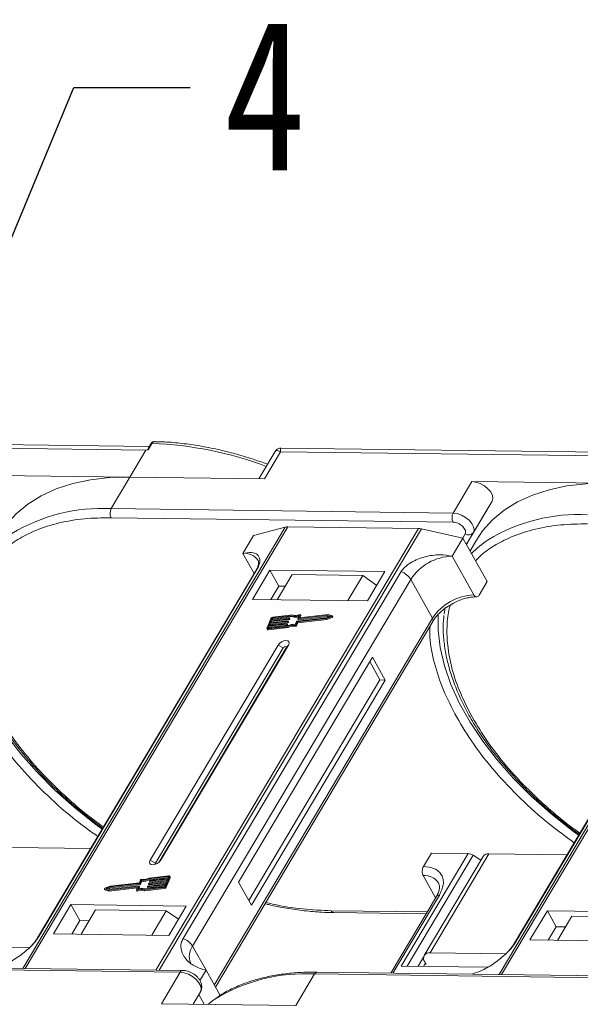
# Model space of a CAD drawing. Header units: millimetres. Extents: x -608 to 1473, y -502 to 956.
# Tile 47 of 52: x 1132 to 1195, y 685 to 796. Entities that reach past the tile are written whole.
import ezdxf

# ---------------------------------------------------------------- set-up
doc = ezdxf.new("R2010")
doc.units = ezdxf.units.MM
doc.styles.get("Standard").update_dxf_attribs({"font": '仿宋_GB2312.ttf', "width": 0.8})
doc.dimstyles.new('ISO-25.1', dxfattribs={"dimtxt": 6, "dimasz": 5, "dimexe": 3.5, "dimexo": 0.625, "dimgap": 1.5, "dimtad": 1, "dimtoh": 1, "dimtxsty": 'Standard', "dimcen": 2.5, "dimadec": 0, "dimazin": 0, "dimtfac": 1, "dimtmove": 0, "dimatfit": 3, "dimfxl": 0, "dimarcsym": 0})

msp = doc.modelspace()

# ---------------------------------------------------------------- linework, layer by layer
at = {"color": 7, "linetype": 'Continuous', "lineweight": 15}
for p, q in [((1107.752, 748.057), (1146.284, 747.562)), ((1146.656, 747.98), (1107.825, 748.48)), ((1146.284, 747.562), (1144.475, 744.519)), ((1146.515, 747.596), (1146.284, 747.562)), ((1146.945, 748.319), (1146.515, 747.596)), ((1146.827, 748.268), (1146.566, 747.829)), ((1160.843, 747.416), (1159.009, 744.332)), ((1200.332, 747.289), (1161.501, 747.789)), ((1159.619, 744.325), (1161.429, 747.367)), ((1161.429, 747.367), (1199.961, 746.871)), ((1144.475, 744.519), (1129.33, 744.714)), ((1142.364, 740.97), (1144.475, 744.519)), ((1144.475, 744.519), (1159.619, 744.325)), ((1183.007, 744.024), (1180.896, 740.475)), ((1198.152, 743.829), (1183.007, 744.024)), ((1180.896, 740.475), (1142.364, 740.97)), ((1185.28, 741.814), (1182.895, 737.801)), ((1183.169, 738.265), (1185.28, 741.814)), ((1142.351, 739.949), (1180.883, 739.453)), ((1161.968, 738.893), (1132.411, 689.199)), ((1132.683, 689.195), (1162.261, 738.926)), ((1176.983, 738.737), (1147.404, 689.006)), ((1147.761, 689.001), (1177.317, 738.695)), ((1158.401, 737.954), (1161.968, 738.893)), ((1162.261, 738.926), (1176.983, 738.737)), ((1177.317, 738.695), (1181.995, 737.65)), ((1157.195, 735.926), (1158.401, 737.954)), ((1180.789, 735.622), (1181.995, 737.65)), ((1182.247, 738.127), (1181.967, 737.656)), ((1181.995, 737.65), (1184.735, 732.761)), ((1182.388, 736.95), (1183.169, 738.265)), ((1182.388, 736.949), (1182.895, 737.801)), ((1182.895, 737.801), (1182.415, 736.901)), ((1183.516, 737.433), (1182.796, 736.222)), ((1215.645, 738.202), (1186.088, 688.508)), ((1186.359, 688.504), (1215.937, 738.235)), ((1157.195, 735.926), (1158.47, 733.651)), ((1183.24, 731.247), (1180.789, 735.622)), ((1134.212, 692.779), (1158.788, 734.101)), ((1158.646, 733.948), (1134.07, 692.626)), ((1175.039, 733.891), (1150.463, 692.57)), ((1151.532, 691.678), (1176.109, 733)), ((1160.238, 734.048), (1158.278, 730.752)), ((1173.215, 733.881), (1160.238, 734.048)), ((1160.238, 734.048), (1161.248, 732.246)), ((1162.769, 733.555), (1161.08, 730.716)), ((1170.732, 733.453), (1162.769, 733.555)), ((1169.043, 730.614), (1170.732, 733.453)), ((1170.732, 733.453), (1172.291, 732.327)), ((1171.255, 730.585), (1173.215, 733.881)), ((1178.56, 728.625), (1176.109, 733)), ((1212.323, 733.257), (1187.746, 691.935)), ((1187.888, 692.088), (1212.465, 733.41)), ((1161.248, 732.246), (1160.343, 730.725)), ((1161.985, 732.237), (1161.248, 732.246)), ((1183.83, 731.24), (1184.735, 732.761)), ((1158.278, 730.752), (1171.255, 730.585)), ((1179.985, 729.851), (1179.898, 729.14)), ((1178.56, 728.625), (1153.983, 687.304)), ((1160.36, 728.599), (1159.924, 727.537)), ((1162.372, 728.573), (1160.362, 728.346)), ((1160.398, 728.434), (1162.408, 728.662)), ((1160.471, 728.611), (1160.398, 728.434)), ((1160.529, 728.508), (1160.471, 728.611)), ((1162.709, 728.907), (1160.544, 728.662)), ((1160.544, 728.662), (1160.602, 728.559)), ((1162.78, 728.999), (1160.581, 728.75)), ((1160.602, 728.559), (1162.767, 728.804)), ((1162.429, 728.47), (1162.372, 728.573)), ((1162.427, 728.643), (1162.409, 728.598)), ((1162.466, 728.496), (1162.409, 728.598)), ((1162.484, 728.552), (1162.427, 728.655)), ((1162.484, 728.54), (1162.427, 728.643)), ((1162.466, 728.496), (1162.484, 728.54)), ((1162.767, 728.804), (1162.709, 728.907)), ((1163.286, 728.297), (1166.627, 728.675)), ((1163.333, 728.218), (1166.613, 728.589)), ((1163.377, 728.581), (1163.517, 728.923)), ((1163.377, 728.569), (1163.434, 728.466)), ((1166.736, 728.94), (1163.395, 728.562)), ((1163.453, 728.46), (1163.395, 728.562)), ((1163.453, 728.46), (1166.793, 728.837)), ((1163.655, 729.002), (1163.524, 728.682)), ((1163.534, 728.664), (1163.524, 728.682)), ((1166.795, 729.031), (1163.542, 728.663)), ((1163.62, 728.672), (1163.713, 728.9)), ((1163.713, 728.924), (1163.655, 729.027)), ((1163.655, 729.002), (1163.713, 728.9)), ((1166.613, 728.589), (1167.22, 728.83)), ((1166.671, 728.486), (1166.613, 728.589)), ((1166.627, 728.675), (1167.073, 728.852)), ((1166.671, 728.486), (1167.277, 728.727)), ((1167.073, 728.852), (1166.736, 728.94)), ((1166.793, 728.837), (1166.736, 728.94)), ((1166.793, 728.837), (1166.94, 728.799)), ((1167.253, 728.911), (1166.795, 729.031)), ((1167.22, 728.83), (1167.277, 728.727)), ((1167.328, 728.796), (1167.27, 728.899)), ((1154.103, 687.09), (1178.591, 728.264)), ((1159.924, 727.463), (1159.981, 727.36)), ((1160.107, 727.727), (1160.035, 727.55)), ((1160.035, 727.55), (1160.056, 727.512)), ((1160.036, 727.424), (1162.235, 727.672)), ((1160.093, 727.321), (1160.036, 727.424)), ((1160.072, 727.512), (1162.236, 727.757)), ((1160.093, 727.321), (1162.292, 727.569)), ((1162.117, 727.954), (1160.107, 727.727)), ((1160.165, 727.624), (1160.107, 727.727)), ((1160.121, 727.518), (1160.165, 727.624)), ((1160.144, 727.815), (1162.154, 728.043)), ((1160.235, 728.036), (1160.144, 727.815)), ((1160.165, 727.624), (1162.175, 727.851)), ((1162.245, 728.264), (1160.235, 728.036)), ((1160.292, 727.933), (1160.235, 728.036)), ((1160.249, 727.827), (1160.292, 727.933)), ((1160.271, 728.125), (1162.281, 728.352)), ((1160.362, 728.346), (1160.271, 728.125)), ((1160.292, 727.933), (1162.302, 728.161)), ((1160.419, 728.243), (1160.362, 728.346)), ((1160.376, 728.137), (1160.419, 728.243)), ((1160.419, 728.243), (1162.429, 728.47)), ((1160.503, 728.446), (1160.529, 728.508)), ((1162.175, 727.851), (1162.117, 727.954)), ((1162.172, 728.024), (1162.154, 727.979)), ((1162.212, 727.876), (1162.154, 727.979)), ((1162.23, 727.933), (1162.172, 728.036)), ((1162.23, 727.921), (1162.172, 728.024)), ((1162.212, 727.876), (1162.23, 727.921)), ((1162.292, 727.569), (1162.235, 727.672)), ((1162.302, 728.161), (1162.245, 728.264)), ((1162.3, 728.333), (1162.281, 728.289)), ((1162.339, 728.186), (1162.281, 728.289)), ((1162.357, 728.243), (1162.3, 728.346)), ((1162.357, 728.23), (1162.3, 728.333)), ((1162.339, 728.186), (1162.357, 728.23)), ((1163.097, 727.827), (1163.154, 727.724)), ((1163.109, 727.93), (1163.249, 728.272)), ((1163.192, 727.876), (1163.333, 728.218)), ((1163.25, 727.773), (1163.192, 727.876)), ((1163.25, 727.773), (1163.391, 728.115)), ((1163.391, 728.115), (1163.333, 728.218)), ((1163.391, 728.115), (1166.671, 728.486)), ((1161.161, 725.606), (1146.747, 701.37)), ((1161.756, 725.292), (1147.341, 701.056)), ((1147.718, 701.12), (1162.092, 725.288)), ((1147.926, 701.355), (1162.341, 725.591)), ((1161.161, 725.606), (1161.756, 725.292)), ((1162.341, 725.591), (1162.092, 725.288)), ((1171.793, 724.243), (1156.714, 698.892)), ((1173.234, 721.669), (1171.793, 724.243)), ((1172.644, 721.677), (1171.491, 723.736)), ((1157.868, 696.833), (1172.644, 721.677)), ((1158.156, 696.318), (1173.234, 721.669)), ((1173.234, 721.669), (1172.644, 721.677)), ((1140.048, 702.678), (1131.253, 702.791)), ((1182.589, 702.13), (1175.051, 689.455)), ((1175.716, 689.446), (1183.146, 701.939)), ((1177.537, 700.663), (1178.442, 702.184)), ((1178.296, 690.946), (1184.93, 702.1)), ((1178.442, 702.184), (1182.589, 702.13)), ((1184.002, 701.367), (1183.146, 701.939)), ((1193.725, 701.987), (1184.93, 702.1)), ((1147.341, 701.056), (1146.747, 701.37)), ((1147.926, 701.355), (1147.773, 701.168)), ((1184.265, 701.809), (1177.631, 690.655)), ((1145.582, 698.744), (1142.241, 698.367)), ((1145.535, 698.823), (1142.255, 698.452)), ((1142.299, 698.264), (1145.639, 698.641)), ((1145.675, 699.166), (1145.535, 698.823)), ((1145.639, 698.641), (1145.582, 698.744)), ((1145.759, 699.111), (1145.619, 698.77)), ((1145.676, 698.667), (1145.619, 698.77)), ((1145.676, 698.667), (1145.817, 699.009)), ((1145.817, 699.009), (1145.759, 699.111)), ((1148.47, 698.607), (1146.46, 698.38)), ((1146.496, 698.468), (1148.506, 698.696)), ((1146.568, 698.708), (1146.587, 698.753)), ((1146.568, 698.696), (1146.626, 698.593)), ((1148.597, 698.917), (1146.587, 698.689)), ((1146.645, 698.586), (1146.587, 698.689)), ((1146.623, 698.778), (1148.633, 699.005)), ((1148.796, 699.53), (1146.631, 699.285)), ((1146.689, 699.182), (1146.631, 699.285)), ((1148.832, 699.618), (1146.633, 699.369)), ((1146.645, 698.586), (1148.55, 698.802)), ((1146.689, 699.182), (1148.804, 699.421)), ((1146.696, 699.018), (1146.714, 699.062)), ((1146.696, 699.006), (1146.753, 698.903)), ((1148.724, 699.226), (1146.714, 698.999)), ((1146.772, 698.896), (1146.714, 698.999)), ((1146.751, 699.087), (1148.76, 699.315)), ((1146.772, 698.896), (1148.677, 699.112)), ((1148.397, 698.43), (1148.47, 698.607)), ((1148.506, 698.696), (1148.597, 698.917)), ((1148.508, 698.443), (1148.944, 699.504)), ((1148.566, 698.34), (1149.002, 699.401)), ((1148.633, 699.005), (1148.724, 699.226)), ((1148.76, 699.315), (1148.833, 699.492)), ((1148.826, 699.475), (1148.796, 699.53)), ((1149.002, 699.476), (1148.944, 699.579)), ((1148.944, 699.504), (1149.002, 699.401)), ((1156.714, 698.892), (1158.156, 696.318)), ((1177.524, 699.641), (1178.918, 697.152)), ((1141.598, 698.142), (1141.655, 698.04)), ((1141.615, 698.13), (1142.073, 698.01)), ((1141.673, 698.028), (1141.615, 698.13)), ((1142.255, 698.452), (1141.648, 698.212)), ((1141.673, 698.028), (1142.131, 697.907)), ((1142.241, 698.367), (1141.795, 698.19)), ((1141.795, 698.19), (1142.132, 698.101)), ((1141.986, 698.14), (1142.299, 698.264)), ((1142.073, 698.01), (1145.325, 698.378)), ((1142.131, 697.907), (1142.073, 698.01)), ((1142.131, 697.907), (1145.306, 698.266)), ((1142.132, 698.101), (1145.473, 698.479)), ((1142.299, 698.264), (1142.241, 698.367)), ((1145.212, 698.014), (1145.27, 697.911)), ((1145.213, 698.039), (1145.344, 698.359)), ((1145.333, 697.905), (1145.275, 698.008)), ((1145.341, 698.351), (1145.325, 698.378)), ((1145.491, 698.46), (1145.351, 698.118)), ((1145.466, 698.155), (1145.549, 698.357)), ((1145.549, 698.37), (1145.491, 698.473)), ((1145.491, 698.46), (1145.549, 698.357)), ((1146.088, 698.043), (1148.287, 698.291)), ((1146.088, 698.043), (1146.146, 697.94)), ((1146.146, 697.94), (1148.345, 698.188)), ((1146.159, 698.135), (1148.323, 698.38)), ((1146.441, 698.399), (1146.459, 698.443)), ((1146.441, 698.386), (1146.499, 698.284)), ((1146.517, 698.277), (1146.46, 698.38)), ((1146.517, 698.277), (1148.423, 698.492)), ((1148.287, 698.291), (1148.345, 698.188)), ((1148.566, 698.34), (1148.508, 698.443)), ((1137.833, 696.376), (1135.873, 693.081)), ((1150.809, 696.209), (1137.833, 696.376)), ((1138.842, 694.575), (1137.833, 696.376)), ((1179.006, 697.301), (1173.87, 688.665)), ((1174.114, 688.662), (1179.339, 697.446)), ((1140.598, 695.779), (1138.969, 693.041)), ((1140.598, 695.779), (1148.561, 695.676)), ((1146.932, 692.938), (1148.561, 695.676)), ((1148.561, 695.676), (1149.929, 694.729)), ((1148.849, 692.914), (1150.809, 696.209)), ((1177.963, 695.547), (1167.149, 695.686)), ((1167.441, 695.471), (1177.838, 695.337)), ((1191.509, 695.685), (1189.549, 692.39)), ((1204.486, 695.518), (1191.509, 695.685)), ((1192.519, 693.884), (1191.509, 695.685)), ((1138.842, 694.575), (1137.937, 693.054)), ((1139.874, 694.562), (1138.842, 694.575)), ((1194.274, 695.088), (1192.646, 692.35)), ((1194.274, 695.088), (1202.237, 694.985)), ((1135.873, 693.081), (1148.849, 692.914)), ((1192.519, 693.884), (1191.614, 692.363)), ((1193.551, 693.871), (1192.519, 693.884)), ((1189.549, 692.39), (1202.526, 692.223)), ((1133.147, 691.527), (1124.619, 691.637)), ((1151.532, 691.678), (1153.046, 688.977)), ((1186.823, 690.836), (1178.296, 690.946)), ((1177.565, 690.467), (1176.949, 689.431)), ((1177.765, 689.803), (1177.539, 689.423)), ((1177.693, 689.932), (1177.837, 689.674)), ((1111.605, 689.255), (1150.137, 688.759)), ((1150.435, 688.967), (1111.903, 689.463)), ((1150.137, 688.759), (1148.027, 685.21)), ((1153.046, 688.977), (1152.361, 687.825)), ((1153.046, 688.977), (1154.634, 686.142)), ((1204.112, 688.276), (1165.58, 688.772)), ((1175.051, 689.455), (1184.764, 689.33)), ((1177.837, 689.674), (1177.69, 689.676)), ((1163.171, 685.015), (1165.282, 688.564)), ((1165.282, 688.564), (1203.814, 688.068)), ((1183.103, 688.546), (1183.129, 688.59)), ((1152.411, 686.549), (1151.587, 685.164)), ((1151.587, 685.164), (1152.411, 686.549)), ((1152.232, 686.249), (1152.849, 685.148)), ((1148.027, 685.21), (1163.171, 685.015))]:
    msp.add_line(p, q, dxfattribs=at)
at = {"color": 7, "linetype": 'Continuous', "lineweight": 15, "flags": 128}
for points in [[(1144.475, 744.519), (1142.199, 744.458), (1140.045, 744.215), (1138.027, 743.792), (1136.164, 743.193), (1134.47, 742.422), (1132.959, 741.485), (1131.643, 740.391), (1130.532, 739.147), (1129.84, 738.124)], [(1185.28, 741.814), (1185.368, 742.114), (1185.315, 742.467), (1185.125, 742.844), (1184.814, 743.212), (1184.41, 743.538), (1183.948, 743.796), (1183.466, 743.963), (1183.007, 744.024)], [(1198.152, 743.829), (1195.876, 743.767), (1193.721, 743.524), (1191.704, 743.101), (1189.841, 742.502), (1188.147, 741.731), (1186.636, 740.794), (1185.319, 739.7), (1184.209, 738.456), (1183.516, 737.433)], [(1183.169, 738.265), (1183.257, 738.565), (1183.204, 738.918), (1183.014, 739.295), (1182.704, 739.663), (1182.3, 739.989), (1181.837, 740.247), (1181.355, 740.414), (1180.896, 740.475)], [(1158.646, 733.948), (1158.705, 734.027), (1158.788, 734.101)], [(1141.356, 704.877), (1140.489, 705.516), (1138.179, 707.351), (1136.013, 709.28), (1134.009, 711.287), (1132.185, 713.353), (1130.556, 715.462), (1129.136, 717.595), (1127.938, 719.734), (1126.97, 721.862), (1126.242, 723.959), (1125.761, 726.008), (1125.529, 727.992), (1125.543, 729.826)], [(1162.408, 728.662), (1162.413, 728.662), (1162.418, 728.661), (1162.422, 728.66), (1162.425, 728.657), (1162.427, 728.654), (1162.428, 728.651), (1162.428, 728.647), (1162.427, 728.643)], [(1163.395, 728.562), (1163.39, 728.562), (1163.385, 728.563), (1163.381, 728.564), (1163.378, 728.567), (1163.376, 728.57), (1163.375, 728.573), (1163.375, 728.577), (1163.377, 728.581)], [(1163.524, 728.682), (1163.523, 728.678), (1163.522, 728.674), (1163.523, 728.671), (1163.526, 728.668), (1163.529, 728.665), (1163.533, 728.664), (1163.537, 728.663), (1163.542, 728.663)], [(1163.592, 729.033), (1163.607, 729.038), (1163.621, 729.041), (1163.634, 729.04), (1163.645, 729.037), (1163.653, 729.031), (1163.657, 729.023), (1163.658, 729.013), (1163.655, 729.002)], [(1167.253, 728.911), (1167.264, 728.906), (1167.271, 728.898), (1167.273, 728.887), (1167.27, 728.874), (1167.262, 728.861), (1167.251, 728.849), (1167.236, 728.838), (1167.22, 728.83)], [(1167.277, 728.727), (1167.294, 728.735), (1167.308, 728.746), (1167.32, 728.758), (1167.328, 728.771), (1167.331, 728.784), (1167.328, 728.795), (1167.328, 728.796)], [(1195.033, 704.187), (1194.165, 704.825), (1191.855, 706.66), (1189.689, 708.589), (1187.686, 710.596), (1185.862, 712.662), (1184.233, 714.771), (1182.813, 716.904), (1181.614, 719.043), (1180.647, 721.171), (1179.919, 723.268), (1179.437, 725.317), (1179.205, 727.301), (1179.22, 729.135)], [(1160.036, 727.424), (1160.004, 727.422), (1159.976, 727.426), (1159.952, 727.435), (1159.934, 727.449), (1159.922, 727.467), (1159.916, 727.488), (1159.916, 727.512), (1159.924, 727.537)], [(1160.035, 727.55), (1160.032, 727.541), (1160.032, 727.533), (1160.034, 727.526), (1160.038, 727.52), (1160.044, 727.516), (1160.052, 727.513), (1160.061, 727.512), (1160.072, 727.512)], [(1162.154, 728.043), (1162.159, 728.043), (1162.164, 728.042), (1162.168, 728.041), (1162.171, 728.038), (1162.173, 728.035), (1162.174, 728.032), (1162.174, 728.028), (1162.172, 728.024)], [(1162.281, 728.352), (1162.286, 728.352), (1162.291, 728.352), (1162.295, 728.35), (1162.298, 728.348), (1162.3, 728.345), (1162.301, 728.341), (1162.301, 728.337), (1162.3, 728.333)], [(1162.341, 725.591), (1162.412, 725.786), (1162.382, 725.952), (1162.256, 726.064), (1162.053, 726.106), (1161.804, 726.07), (1161.547, 725.962), (1161.322, 725.8), (1161.161, 725.606)], [(1162.092, 725.288), (1162.112, 725.343), (1162.104, 725.39), (1162.068, 725.422), (1162.01, 725.434), (1161.939, 725.424), (1161.866, 725.393), (1161.802, 725.347), (1161.756, 725.292)], [(1146.747, 701.37), (1146.676, 701.176), (1146.706, 701.01), (1146.832, 700.897), (1147.035, 700.856), (1147.284, 700.891), (1147.54, 700.999), (1147.766, 701.162), (1147.926, 701.355)], [(1147.341, 701.056), (1147.321, 701.001), (1147.33, 700.953), (1147.366, 700.921), (1147.37, 700.92)], [(1146.587, 698.689), (1146.582, 698.689), (1146.577, 698.69), (1146.573, 698.691), (1146.57, 698.694), (1146.568, 698.697), (1146.567, 698.7), (1146.567, 698.704), (1146.568, 698.708)], [(1146.714, 698.999), (1146.709, 698.999), (1146.704, 698.999), (1146.7, 699.001), (1146.697, 699.003), (1146.695, 699.006), (1146.694, 699.01), (1146.694, 699.014), (1146.696, 699.018)], [(1148.833, 699.492), (1148.836, 699.5), (1148.836, 699.508), (1148.834, 699.515), (1148.83, 699.521), (1148.824, 699.526), (1148.816, 699.529), (1148.806, 699.53), (1148.796, 699.53)], [(1148.832, 699.618), (1148.864, 699.619), (1148.892, 699.615), (1148.915, 699.606), (1148.934, 699.592), (1148.946, 699.575), (1148.952, 699.554), (1148.952, 699.53), (1148.944, 699.504)], [(1141.615, 698.13), (1141.604, 698.136), (1141.597, 698.144), (1141.595, 698.155), (1141.598, 698.167), (1141.605, 698.18), (1141.617, 698.193), (1141.632, 698.204), (1141.648, 698.212)], [(1141.655, 698.04), (1141.662, 698.033), (1141.673, 698.028)], [(1145.275, 698.008), (1145.261, 698.003), (1145.247, 698.001), (1145.234, 698.001), (1145.223, 698.005), (1145.215, 698.01), (1145.211, 698.019), (1145.21, 698.028), (1145.213, 698.039)], [(1145.27, 697.911), (1145.273, 697.908), (1145.281, 697.902), (1145.291, 697.898), (1145.304, 697.898), (1145.318, 697.9), (1145.333, 697.905)], [(1145.344, 698.359), (1145.345, 698.363), (1145.345, 698.367), (1145.344, 698.371), (1145.342, 698.374), (1145.339, 698.376), (1145.335, 698.378), (1145.331, 698.378), (1145.325, 698.378)], [(1145.473, 698.479), (1145.478, 698.479), (1145.483, 698.479), (1145.487, 698.477), (1145.49, 698.475), (1145.492, 698.472), (1145.493, 698.468), (1145.493, 698.464), (1145.491, 698.46)], [(1146.46, 698.38), (1146.455, 698.38), (1146.45, 698.38), (1146.446, 698.382), (1146.443, 698.384), (1146.441, 698.387), (1146.44, 698.391), (1146.44, 698.395), (1146.441, 698.399)], [(1167.441, 695.471), (1167.441, 695.471), (1167.433, 695.471)], [(1134.068, 692.623), (1134.128, 692.705), (1134.212, 692.779)], [(1187.745, 691.932), (1187.805, 692.014), (1187.888, 692.088)], [(1150.137, 688.759), (1150.597, 688.698), (1151.078, 688.532), (1151.541, 688.274), (1151.945, 687.947), (1152.255, 687.58), (1152.445, 687.203), (1152.499, 686.849), (1152.411, 686.549)], [(1165.58, 688.772), (1165.58, 688.772), (1165.588, 688.772)], [(1153.256, 685.143), (1153.766, 685.53), (1154.037, 685.719)]]:
    msp.add_lwpolyline(points, dxfattribs=at)
at = {"color": 7, "linetype": 'Continuous', "lineweight": 15}
for centre, radius, start, end in [((1146.929, 748.194), 0.126, 82.49156, 144.10364), ((1145.418, 707.376), 40.971, 69.39348, 87.86352), ((1141.307, 721.482), 19.517, 86.89523, 121.269), ((1143.343, 740.447), 1.11, 151.86538, 206.65442), ((1181.875, 739.951), 1.11, 151.86538, 206.65442), ((1194.984, 720.791), 19.517, 86.89523, 121.269), ((1162.236, 737.828), 1.098, 88.72031, 104.14409), ((1176.951, 737.099), 1.638, 77.08998, 88.8989), ((1182.638, 738.667), 0.666, 234.0762, 322.90297), ((1191.486, 727.545), 11.94, 123.74678, 135.50714), ((1157.402, 734.12), 1.817, 33.1952, 96.53301), ((1180.979, 729.795), 5.83, 91.86957, 146.65022), ((1174.23, 731.832), 2.213, 31.86898, 68.55124), ((1183.43, 725.42), 5.83, 91.86957, 146.65022), ((1160.614, 728.465), 0.287, 96.59253, 152.29321), ((1160.555, 728.567), 0.0955, 96.59253, 152.29321), ((1160.613, 728.464), 0.0955, 96.59253, 152.29321), ((1162.366, 728.621), 0.0478, 276.59253, 332.29321), ((1162.472, 728.546), 0.0138, 333.02121, 26.65141), ((1163.093, 729.875), 1.042, 248.35959, 294.01857), ((1163.14, 729.722), 0.991, 247.84687, 288.77105), ((1163.15, 729.866), 0.943, 246.89164, 297.97103), ((1163.688, 728.912), 0.0276, 333.09852, 26.5741), ((1178.282, 728.419), 0.346, 333.31625, 36.51573), ((1162.112, 728.002), 0.0478, 276.59253, 332.29321), ((1162.169, 727.899), 0.0478, 276.59253, 332.29321), ((1162.218, 727.927), 0.0138, 333.02121, 26.65141), ((1162.857, 726.685), 1.167, 78.13867, 122.23452), ((1162.926, 726.567), 1.375, 82.36132, 120.10827), ((1162.239, 728.311), 0.0478, 276.59253, 332.29321), ((1162.915, 726.583), 1.167, 78.13867, 122.23452), ((1162.297, 728.208), 0.0478, 276.59253, 332.29321), ((1162.345, 728.236), 0.0138, 333.02121, 26.65141), ((1162.424, 728.518), 0.0478, 276.59253, 332.29321), ((1163.112, 727.916), 0.0903, 260.49805, 333.59787), ((1163.169, 727.813), 0.0903, 260.49805, 333.59787), ((1163.292, 728.25), 0.0478, 96.59253, 152.29321), ((1163.449, 728.477), 0.0183, 217.91724, 283.38081), ((1160.068, 727.427), 0.11, 217.91724, 283.38081), ((1182.534, 701.062), 1.07, 55.09609, 87.03844), ((1184.85, 701.378), 0.727, 83.64232, 143.56702), ((1145.576, 698.792), 0.0478, 276.59253, 332.29321), ((1145.634, 698.689), 0.0478, 276.59253, 332.29321), ((1145.756, 699.125), 0.0903, 80.49805, 153.59787), ((1145.942, 700.474), 1.375, 262.36132, 300.10827), ((1146.011, 700.356), 1.167, 258.13867, 302.23452), ((1145.999, 700.371), 1.375, 262.36132, 300.10827), ((1146.629, 698.73), 0.0478, 96.59253, 152.29321), ((1146.64, 698.604), 0.0183, 217.91724, 283.38081), ((1146.756, 699.04), 0.0478, 96.59253, 152.29321), ((1146.768, 698.914), 0.0183, 217.91724, 283.38081), ((1148.928, 699.439), 0.0826, 333.02121, 26.65141), ((1177.686, 697.738), 1.91, 35.13686, 94.86934), ((1145.718, 697.175), 0.943, 66.89164, 117.97103), ((1145.775, 697.072), 0.943, 66.89164, 117.97103), ((1145.775, 697.167), 1.042, 68.35959, 114.01857), ((1145.537, 698.363), 0.0138, 333.02121, 26.65141), ((1146.502, 698.421), 0.0478, 96.59253, 152.29321), ((1146.513, 698.295), 0.0183, 217.91724, 283.38081), ((1148.254, 698.576), 0.287, 276.59253, 332.29321), ((1148.312, 698.475), 0.0955, 276.59253, 332.29321), ((1148.312, 698.473), 0.287, 276.59253, 332.29321), ((1179.299, 697.085), 0.363, 83.64232, 143.56702), ((1167.485, 695.834), 0.367, 203.79329, 261.81678), ((1149.653, 690.51), 2.213, 31.86898, 68.55124), ((1153.07, 690.547), 1.909, 143.64522, 203.44279), ((1178.187, 690.324), 0.631, 80.05661, 218.47393), ((1150.455, 688.621), 0.346, 93.05406, 156.53827), ((1165.611, 688.41), 0.363, 94.95278, 154.87747), ((1164.221, 669.114), 19.479, 86.87659, 121.52214)]:
    msp.add_arc(centre, radius, start, end, dxfattribs=at)
for points, knots in [([(1147.244, 748.526), (1147.204, 748.524), (1147.124, 748.518), (1147.009, 748.464), (1146.905, 748.382), (1146.853, 748.305), (1146.827, 748.268)], [0, 0, 0, 0, 0.2548583, 0.5090725, 0.7587441, 1, 1, 1, 1]), ([(1147.252, 748.523), (1147.235, 748.524), (1147.167, 748.528), (1147.055, 748.471), (1146.98, 748.367), (1146.945, 748.319)], [0, 0, 0, 0, 0.15305427, 0.60706801, 1, 1, 1, 1]), ([(1159.986, 745.975), (1159.444, 746.168), (1158.239, 746.596), (1156.36, 747.15), (1154.351, 747.651), (1152.337, 748.049), (1150.339, 748.331), (1148.635, 748.49), (1147.626, 748.506), (1147.252, 748.511)], [0, 0, 0, 0, 0.1236943, 0.2753419, 0.4300298, 0.5869732, 0.7456114, 0.9055474, 1, 1, 1, 1]), ([(1146.515, 747.596), (1146.514, 747.596), (1146.512, 747.596), (1146.51, 747.597), (1146.506, 747.601), (1146.503, 747.621), (1146.516, 747.706), (1146.525, 747.79), (1146.566, 747.828), (1146.567, 747.829)], [0, 0, 0, 0, 0.0072141, 0.0144122, 0.0268014, 0.0656035, 0.2484008, 0.9798767, 1, 1, 1, 1]), ([(1161.498, 747.789), (1161.443, 747.786), (1161.326, 747.78), (1161.145, 747.714), (1160.969, 747.596), (1160.884, 747.474), (1160.841, 747.413)], [0, 0, 0, 0, 0.2124417, 0.4552729, 0.7219822, 1, 1, 1, 1]), ([(1161.429, 747.367), (1161.327, 747.417), (1161.125, 747.519), (1160.93, 747.533), (1160.88, 747.44), (1160.86, 747.405)], [0, 0, 0, 0, 0.3848786, 0.7667224, 1, 1, 1, 1]), ([(1161.5, 747.781), (1161.497, 747.783), (1161.451, 747.821), (1161.411, 747.691), (1161.423, 747.475), (1161.429, 747.367)], [0, 0, 0, 0, 0.0382084, 0.5167755, 1, 1, 1, 1]), ([(1129.745, 735.795), (1129.987, 736.042), (1130.659, 736.729), (1132.042, 737.647), (1134.015, 738.636), (1136.439, 739.401), (1139.279, 739.893), (1141.337, 739.93), (1142.351, 739.949)], [0, 0, 0, 0, 0.0892615, 0.2481902, 0.4071382, 0.6104349, 0.8081913, 1, 1, 1, 1]), ([(1180.883, 739.453), (1180.971, 739.446), (1181.152, 739.431), (1181.45, 739.325), (1181.733, 739.168), (1181.976, 738.97), (1182.165, 738.748), (1182.281, 738.517), (1182.318, 738.298), (1182.27, 738.183), (1182.247, 738.127)], [0, 0, 0, 0, 0.1222496, 0.25, 0.3777504, 0.5, 0.6222496, 0.75, 0.8777504, 1, 1, 1, 1]), ([(1183.422, 735.104), (1183.664, 735.351), (1184.336, 736.039), (1185.719, 736.956), (1187.692, 737.946), (1190.116, 738.71), (1192.956, 739.202), (1195.014, 739.239), (1196.027, 739.258)], [0, 0, 0, 0, 0.0892615, 0.2481902, 0.4071382, 0.6104349, 0.8081913, 1, 1, 1, 1]), ([(1158.788, 734.101), (1158.874, 734.267), (1159.094, 734.697), (1159.138, 735.317), (1158.869, 735.843), (1158.212, 736.109), (1157.536, 735.987), (1157.195, 735.926)], [0, 0, 0, 0, 0.1113353, 0.2864972, 0.5212892, 0.7585824, 1, 1, 1, 1]), ([(1180.789, 735.622), (1180.336, 735.691), (1179.352, 735.84), (1177.711, 735.605), (1176.34, 735.059), (1175.441, 734.44), (1175.156, 734.05), (1175.039, 733.891)], [0, 0, 0, 0, 0.2224809, 0.4830815, 0.7397704, 0.893878, 1, 1, 1, 1]), ([(1158.921, 735.117), (1158.921, 735.117), (1158.952, 735.079), (1158.966, 735.009), (1158.976, 734.766), (1158.884, 734.427), (1158.77, 734.138), (1158.654, 733.966), (1158.641, 733.946)], [0, 0, 0, 0, 0.005744, 0.3066112, 0.5316672, 0.7534528, 0.9717968, 1, 1, 1, 1]), ([(1180.736, 730.229), (1181.016, 730.373), (1181.408, 730.574), (1181.998, 730.786), (1182.485, 730.922), (1183.034, 731.019), (1183.365, 731.027), (1183.533, 731.031)], [0, 0, 0, 0, 0.2940988, 0.4127028, 0.6057911, 0.8002931, 1, 1, 1, 1]), ([(1183.83, 731.24), (1183.793, 731.188), (1183.719, 731.086), (1183.579, 731.023), (1183.437, 731.038), (1183.32, 731.122), (1183.263, 731.212), (1183.24, 731.247)], [0, 0, 0, 0, 0.2146939, 0.4293877, 0.6440816, 0.8587754, 1, 1, 1, 1]), ([(1178.602, 728.265), (1178.665, 728.369), (1178.824, 728.635), (1179.168, 729.033), (1179.581, 729.427), (1180.079, 729.831), (1180.485, 730.077), (1180.736, 730.229)], [0, 0, 0, 0, 0.1493233, 0.3808463, 0.5554248, 0.7249772, 1, 1, 1, 1]), ([(1183.063, 717.453), (1182.595, 718.352), (1181.645, 720.179), (1180.721, 722.909), (1180.234, 725.405), (1180.166, 727.609), (1180.286, 729.131), (1180.524, 729.927), (1180.586, 730.133)], [0, 0, 0, 0, 0.1985244, 0.4032054, 0.6136471, 0.7781478, 0.9426684, 1, 1, 1, 1]), ([(1126.175, 729.628), (1126.141, 729.242), (1126.06, 728.322), (1126.15, 726.799), (1126.408, 725.084), (1126.854, 723.328), (1127.475, 721.547), (1128.269, 719.751), (1129.227, 717.952), (1130.343, 716.161), (1131.606, 714.389), (1133.007, 712.65), (1134.53, 710.957), (1136.157, 709.327), (1137.849, 707.786), (1139.554, 706.38), (1140.746, 705.457), (1141.366, 705.019), (1141.418, 704.982)], [0, 0, 0, 0, 0.0503207, 0.1196233, 0.1889785, 0.2583344, 0.327647, 0.3968804, 0.4659963, 0.5349555, 0.6037094, 0.6721769, 0.7402153, 0.8075512, 0.8735932, 0.9367934, 0.9945952, 1, 1, 1, 1]), ([(1179.852, 728.937), (1179.818, 728.551), (1179.737, 727.631), (1179.826, 726.109), (1180.085, 724.393), (1180.531, 722.638), (1181.152, 720.857), (1181.946, 719.061), (1182.904, 717.261), (1184.02, 715.47), (1185.283, 713.698), (1186.684, 711.959), (1188.207, 710.266), (1189.833, 708.636), (1191.526, 707.096), (1193.231, 705.689), (1194.423, 704.766), (1195.042, 704.328), (1195.095, 704.291)], [0, 0, 0, 0, 0.0503207, 0.1196233, 0.1889785, 0.2583344, 0.327647, 0.3968804, 0.4659963, 0.5349555, 0.6037094, 0.6721769, 0.7402153, 0.8075512, 0.8735932, 0.9367934, 0.9945952, 1, 1, 1, 1]), ([(1178.29, 727.757), (1178.277, 727.344), (1178.235, 726.013), (1178.728, 723.584), (1179.696, 720.555), (1180.763, 718.499), (1181.293, 717.476)], [0, 0, 0, 0, 0.1310472, 0.4233942, 0.7132597, 1, 1, 1, 1]), ([(1127.617, 718.167), (1128.229, 717.15), (1129.471, 715.091), (1131.909, 712.011), (1134.774, 708.987), (1137.77, 706.284), (1139.915, 704.719), (1140.855, 704.034)], [0, 0, 0, 0, 0.2020288, 0.4094923, 0.620744, 0.833942, 1, 1, 1, 1]), ([(1141.499, 705.117), (1141.098, 705.402), (1139.85, 706.289), (1137.908, 707.915), (1135.491, 710.15), (1133.168, 712.669), (1131.024, 715.416), (1129.927, 717.244), (1129.386, 718.144)], [0, 0, 0, 0, 0.0762888, 0.2374813, 0.3986934, 0.6048858, 0.8054592, 1, 1, 1, 1]), ([(1181.293, 717.476), (1181.906, 716.46), (1183.148, 714.4), (1185.586, 711.32), (1188.451, 708.296), (1191.446, 705.593), (1193.592, 704.028), (1194.532, 703.344)], [0, 0, 0, 0, 0.2020288, 0.4094923, 0.620744, 0.833942, 1, 1, 1, 1]), ([(1195.176, 704.426), (1194.775, 704.711), (1193.527, 705.598), (1191.585, 707.224), (1189.168, 709.46), (1186.845, 711.979), (1184.701, 714.725), (1183.603, 716.553), (1183.063, 717.453)], [0, 0, 0, 0, 0.07628879, 0.23748132, 0.3986934, 0.60488581, 0.80545919, 1, 1, 1, 1]), ([(1177.537, 700.663), (1177.506, 700.6), (1177.445, 700.474), (1177.404, 700.234), (1177.409, 699.989), (1177.454, 699.783), (1177.504, 699.681), (1177.524, 699.641)], [0, 0, 0, 0, 0.2146939, 0.4293877, 0.6440816, 0.8587754, 1, 1, 1, 1]), ([(1179.339, 697.446), (1179.527, 697.846), (1179.816, 698.46), (1179.795, 699.203), (1179.621, 699.717), (1179.274, 700.134), (1178.65, 700.54), (1177.976, 700.614), (1177.537, 700.663)], [0, 0, 0, 0, 0.2394568, 0.3683607, 0.5, 0.6316393, 0.7605432, 1, 1, 1, 1]), ([(1179.235, 698.826), (1179.272, 698.761), (1179.354, 698.619), (1179.373, 698.306), (1179.292, 697.9), (1179.162, 697.554), (1179.027, 697.348), (1178.996, 697.3)], [0, 0, 0, 0, 0.2095376, 0.4618511, 0.6987076, 0.9302296, 1, 1, 1, 1]), ([(1159.685, 696.476), (1159.827, 696.44), (1160.649, 696.232), (1162.137, 695.958), (1164.137, 695.668), (1165.912, 695.506), (1166.99, 695.49), (1167.434, 695.484)], [0, 0, 0, 0, 0.052717, 0.3057305, 0.561476, 0.8193138, 1, 1, 1, 1]), ([(1167.149, 695.686), (1166.099, 695.736), (1163.967, 695.838), (1161.469, 696.197), (1160.039, 696.57), (1159.781, 696.638)], [0, 0, 0, 0, 0.4429824, 0.8997024, 1, 1, 1, 1]), ([(1129.452, 689.28), (1129.801, 689.397), (1130.56, 689.649), (1131.886, 690.446), (1133.038, 691.384), (1133.825, 692.202), (1134.1, 692.612), (1134.212, 692.779)], [0, 0, 0, 0, 0.2224809, 0.4830815, 0.7397704, 0.893878, 1, 1, 1, 1]), ([(1134.064, 692.625), (1133.985, 692.497), (1133.816, 692.223), (1133.551, 691.937), (1133.409, 691.784)], [0, 0, 0, 0, 0.4676766, 1, 1, 1, 1]), ([(1150.463, 692.57), (1150.382, 692.393), (1150.176, 691.941), (1150.251, 691.106), (1150.735, 690.196), (1151.693, 689.393), (1152.593, 689.116), (1153.046, 688.977)], [0, 0, 0, 0, 0.1113353, 0.2864972, 0.5212892, 0.7585824, 1, 1, 1, 1]), ([(1183.129, 688.59), (1183.478, 688.706), (1184.237, 688.959), (1185.563, 689.755), (1186.715, 690.693), (1187.502, 691.511), (1187.776, 691.921), (1187.888, 692.088)], [0, 0, 0, 0, 0.2224809, 0.4830815, 0.7397704, 0.893878, 1, 1, 1, 1]), ([(1187.741, 691.934), (1187.662, 691.806), (1187.493, 691.532), (1187.227, 691.246), (1187.086, 691.094)], [0, 0, 0, 0, 0.4676766, 1, 1, 1, 1]), ([(1151.548, 688.631), (1151.349, 688.73), (1151.074, 688.867), (1150.695, 688.954), (1150.526, 688.956), (1150.437, 688.957)], [0, 0, 0, 0, 0.54710866, 0.75980029, 1, 1, 1, 1]), ([(1152.408, 686.558), (1152.416, 686.568), (1152.527, 686.696), (1152.586, 687.05), (1152.536, 687.489), (1152.363, 687.857), (1152.139, 688.159), (1151.87, 688.421), (1151.651, 688.564), (1151.548, 688.631)], [0, 0, 0, 0, 0.01639278, 0.21071765, 0.41373771, 0.57192935, 0.70551173, 0.86147727, 1, 1, 1, 1]), ([(1165.587, 688.759), (1165.391, 688.765), (1164.549, 688.792), (1163.123, 688.714), (1161.321, 688.521), (1159.605, 688.191), (1157.976, 687.737), (1156.452, 687.148), (1155.178, 686.525), (1154.474, 686.046), (1154.191, 685.853)], [0, 0, 0, 0, 0.0427249, 0.1841571, 0.3262612, 0.4690189, 0.6124947, 0.7568318, 0.9022687, 1, 1, 1, 1])]:
    msp.add_open_spline(points, degree=3, knots=knots, dxfattribs=at)

# ---------------------------------------------------------------- texts
at = {"color": 5, "lineweight": 9, "insert": (1155.063, 796.034), "char_height": 16.97, "width": 2.54554, "attachment_point": 1}
msp.add_mtext('4', dxfattribs=at)

# ---------------------------------------------------------------- leaders
at = {"color": 5, "lineweight": 9}
msp.add_leader([(1111.089, 723.324), (1138.166, 788.397), (1151.244, 788.397)], dimstyle='ISO-25.1', override={"dimgap": 1.5, "dimtad": 0, "dimldrblk": 'Dot'}, dxfattribs=at)

doc.saveas('drawing.dxf')
